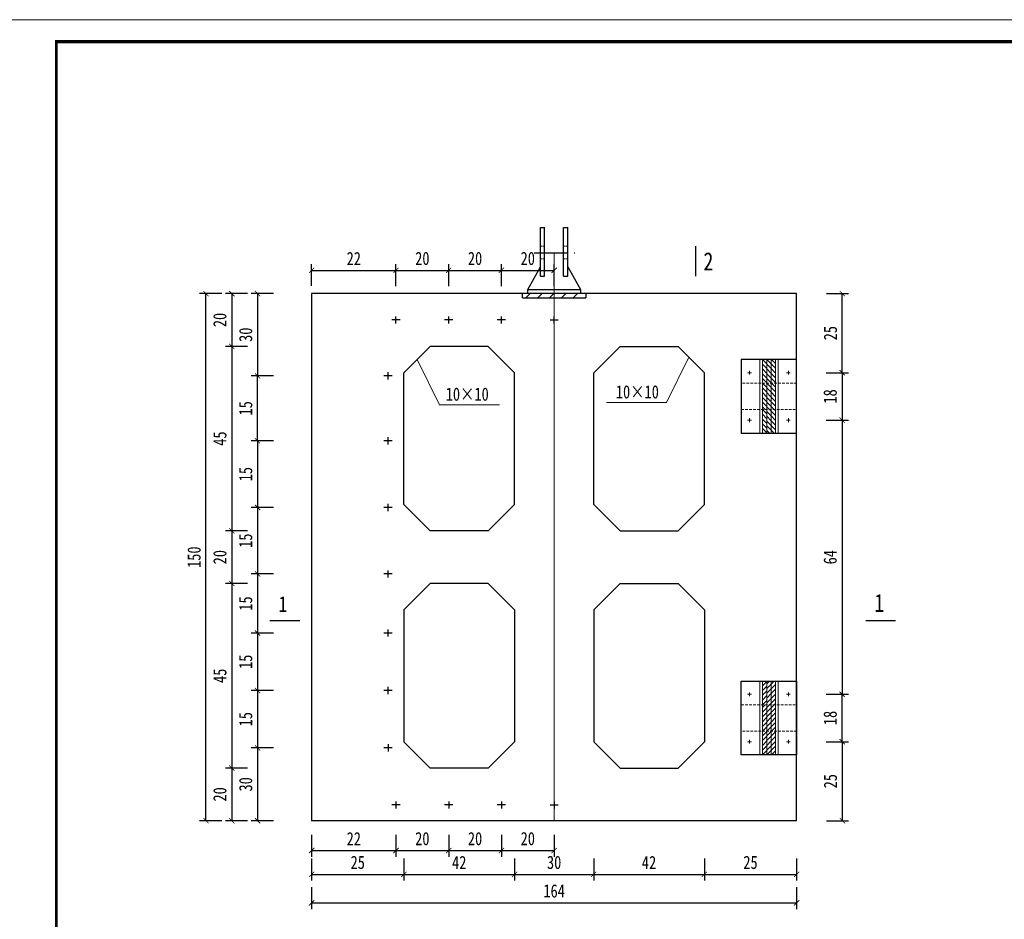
# Model space of a CAD drawing. Extents: x 36231 to 595326, y 3059 to 3871788.
# Tile 91 of 143: x 586271 to 586458, y 3865854 to 3866025. Entities that reach past the tile are written whole.
import ezdxf
from ezdxf.lldxf.tags import DXFTag

# ---------------------------------------------------------------- set-up
doc = ezdxf.new("R2010")
doc.units = 0
doc.header["$PDMODE"] = 32
doc.header["$PDSIZE"] = 0.2
doc.linetypes.add('CENTER', pattern=[50.800000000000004, 31.75, -6.35, 6.35, -6.35])
doc.linetypes.add('HIDDEN', pattern=[0.375, 0.25, -0.125])
doc.layers.get('0').update_dxf_attribs({"linetype": 'CONTINUOUS'})
doc.layers.get('Defpoints').update_dxf_attribs({"linetype": 'CONTINUOUS'})
for name, color, linetype, lineweight in [('0.13文字', 3, 'CONTINUOUS', 13), ('图框１', 5, 'CONTINUOUS', 60), ('文字层', 7, 'CONTINUOUS', 15), ('标注线', 7, 'CONTINUOUS', 18), ('细实线', 3, 'CONTINUOUS', 20), ('虚线', 251, 'HIDDEN', 15), ('轮廓西线', 1, 'CONTINUOUS', 15)]:
    doc.layers.add(name, color=color, linetype=linetype, lineweight=lineweight)
doc.layers.add('点划线', color=3, linetype='CENTER')
doc.styles.add('-仿宋_GB2312', font='仿宋_GB2312_0.ttf')
doc.styles.add('HZTXT', font='仿宋_GB2312_0.ttf', dxfattribs={"width": 0.8, "height": 2.5})
tags = doc.linetypes.add('DASHDOT2', pattern=[0.5, 0.25, -0.125, 0, -0.125]).pattern_tags.tags
tags[10:11] = [DXFTag(74, 4), DXFTag(75, 0), DXFTag(340, '0'), DXFTag(46, 1.0), DXFTag(50, 0.0), DXFTag(44, 0.0), DXFTag(45, 0.0)]
tags[8:9] = [DXFTag(74, 4), DXFTag(75, 0), DXFTag(340, '0'), DXFTag(46, 1.0), DXFTag(50, 0.0), DXFTag(44, 0.0), DXFTag(45, 0.0)]
tags[6:7] = [DXFTag(74, 4), DXFTag(75, 0), DXFTag(340, '0'), DXFTag(46, 1.0), DXFTag(50, 0.0), DXFTag(44, 0.0), DXFTag(45, 0.0)]
tags[4:5] = [DXFTag(74, 4), DXFTag(75, 0), DXFTag(340, '0'), DXFTag(46, 1.0), DXFTag(50, 0.0), DXFTag(44, 0.0), DXFTag(45, 0.0)]
doc.dimstyles.new('工作室标准标注', dxfattribs={"dimtxt": 2.5, "dimasz": 1, "dimexe": 1.2, "dimexo": 1.5, "dimgap": 1, "dimtad": 1, "dimdec": 1, "dimzin": 0, "dimdsep": 46, "dimtxsty": 'HZTXT', "dimblk": 'ARCHTICK', "dimcen": 0.09, "dimadec": 0, "dimazin": 0, "dimtfac": 0.09, "dimtdec": 1, "dimtofl": 0, "dimtmove": 2, "dimatfit": 3, "dimldrblk": 'ARCHTICK', "dimfxl": 3, "dimfxlon": 1, "dimtolj": 1, "dimtzin": 0, "dimarcsym": 0})
pattern_1 = [(45, (586412.9346520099, 3865885.45303294), (-0.4490128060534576, 0.4490128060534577), [])]
pattern_2 = [(45, (586412.1013186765, 3865885.45303294), (-0.4490128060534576, 0.4490128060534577), [])]
pattern_3 = [(315, (586412.9346520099, 3865960.45303294), (-0.4490128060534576, -0.4490128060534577), [])]
pattern_4 = [(315, (586412.1013186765, 3865960.45303294), (-0.4490128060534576, -0.4490128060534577), [])]

# ---------------------------------------------------------------- blocks, each defined once
blk = doc.blocks.new('_ARCHTICK')
at = {"color": 0, "linetype": 'ByBlock', "const_width": 0.15}
blk.add_lwpolyline([(-0.5, -0.5), (0.5, 0.5)], dxfattribs=at)
blk = doc.blocks.new('*D851')
at = {"layer": 'Defpoints', "color": 0, "lineweight": 13}
for p in [(586417.0388186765, 3865948.95303294), (586417.0388186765, 3865896.95303294), (586427.2228013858, 3865896.95303294)]:
    blk.add_point(p, dxfattribs=at)
at = {"layer": '细实线', "color": 0, "lineweight": -2}
for p, q in [((586424.2228013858, 3865948.95303294), (586428.4228013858, 3865948.95303294)), ((586427.2228013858, 3865948.95303294), (586427.2228013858, 3865896.95303294)), ((586424.2228013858, 3865896.95303294), (586428.4228013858, 3865896.95303294))]:
    blk.add_line(p, q, dxfattribs=at)
for p, rotation in [((586427.2228013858, 3865948.95303294), 90), ((586427.2228013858, 3865896.95303294), 270)]:
    blk.add_blockref('_ARCHTICK', p, dxfattribs=dict(at, rotation=rotation))
at = {"layer": '细实线', "color": 0, "lineweight": 9, "insert": (586424.9728013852, 3865922.95303294), "char_height": 2.5, "attachment_point": 5, "rotation": 90, "style": 'HZTXT'}
blk.add_mtext('\\A1;64', dxfattribs=at)
blk = doc.blocks.new('*D852')
at = {"layer": 'Defpoints', "color": 0, "lineweight": 13}
for p in [(586417.0388186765, 3865887.95303294), (586418.6013186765, 3865872.95303294), (586427.27126331, 3865872.95303294)]:
    blk.add_point(p, dxfattribs=at)
at = {"layer": '细实线', "color": 0, "lineweight": -2}
for p, q in [((586424.27126331, 3865887.95303294), (586428.4712633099, 3865887.95303294)), ((586427.27126331, 3865887.95303294), (586427.27126331, 3865872.95303294)), ((586424.27126331, 3865872.95303294), (586428.4712633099, 3865872.95303294))]:
    blk.add_line(p, q, dxfattribs=at)
for p, rotation in [((586427.27126331, 3865887.95303294), 90), ((586427.27126331, 3865872.95303294), 270)]:
    blk.add_blockref('_ARCHTICK', p, dxfattribs=dict(at, rotation=rotation))
at = {"layer": '细实线', "color": 0, "lineweight": 9, "insert": (586425.0212633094, 3865880.45303294), "char_height": 2.5, "attachment_point": 5, "rotation": 90, "style": 'HZTXT'}
blk.add_mtext('\\A1;25', dxfattribs=at)
blk = doc.blocks.new('*D854')
at = {"layer": 'Defpoints', "color": 0, "lineweight": 13}
for p in [(586418.6013186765, 3865972.95303294), (586427.27126331, 3865972.95303294), (586417.0388186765, 3865957.95303294)]:
    blk.add_point(p, dxfattribs=at)
at = {"layer": '细实线', "color": 0, "lineweight": -2}
for p, q in [((586424.27126331, 3865972.95303294), (586428.4712633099, 3865972.95303294)), ((586427.27126331, 3865957.95303294), (586427.27126331, 3865972.95303294)), ((586424.27126331, 3865957.95303294), (586428.4712633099, 3865957.95303294))]:
    blk.add_line(p, q, dxfattribs=at)
for p, rotation in [((586427.27126331, 3865972.95303294), 90), ((586427.27126331, 3865957.95303294), 270)]:
    blk.add_blockref('_ARCHTICK', p, dxfattribs=dict(at, rotation=rotation))
at = {"layer": '细实线', "color": 0, "lineweight": 9, "insert": (586425.0212633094, 3865965.45303294), "char_height": 2.5, "attachment_point": 5, "rotation": 90, "style": 'HZTXT'}
blk.add_mtext('\\A1;25', dxfattribs=at)
blk = doc.blocks.new('*D855')
at = {"layer": 'Defpoints', "color": 0, "lineweight": 13}
for p in [(586417.0388186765, 3865957.95303294), (586417.0388186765, 3865948.95303294), (586427.2228013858, 3865948.95303294)]:
    blk.add_point(p, dxfattribs=at)
at = {"layer": '细实线', "color": 0, "lineweight": -2}
for p, q in [((586424.2228013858, 3865957.95303294), (586428.4228013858, 3865957.95303294)), ((586427.2228013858, 3865957.95303294), (586427.2228013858, 3865948.95303294)), ((586424.2228013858, 3865948.95303294), (586428.4228013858, 3865948.95303294))]:
    blk.add_line(p, q, dxfattribs=at)
for p, rotation in [((586427.2228013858, 3865957.95303294), 90), ((586427.2228013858, 3865948.95303294), 270)]:
    blk.add_blockref('_ARCHTICK', p, dxfattribs=dict(at, rotation=rotation))
at = {"layer": '细实线', "color": 0, "lineweight": 9, "insert": (586424.9728013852, 3865953.45303294), "char_height": 2.5, "attachment_point": 5, "rotation": 90, "style": 'HZTXT'}
blk.add_mtext('\\A1;18', dxfattribs=at)
blk = doc.blocks.new('*D912')
at = {"layer": 'Defpoints', "color": 0, "lineweight": 13}
for p in [(586326.6013186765, 3865972.95303294), (586311.4532638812, 3865962.95303294), (586349.1013186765, 3865962.95303294)]:
    blk.add_point(p, dxfattribs=at)
at = {"layer": '细实线', "color": 0, "lineweight": -2}
for p, q in [((586314.4532638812, 3865972.95303294), (586310.2532638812, 3865972.95303294)), ((586311.4532638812, 3865972.95303294), (586311.4532638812, 3865962.95303294)), ((586314.4532638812, 3865962.95303294), (586310.2532638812, 3865962.95303294))]:
    blk.add_line(p, q, dxfattribs=at)
for p, rotation in [((586311.4532638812, 3865972.95303294), 90), ((586311.4532638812, 3865962.95303294), 270)]:
    blk.add_blockref('_ARCHTICK', p, dxfattribs=dict(at, rotation=rotation))
at = {"layer": '细实线', "color": 0, "lineweight": 9, "insert": (586309.2032638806, 3865967.95303294), "char_height": 2.5, "attachment_point": 5, "rotation": 90, "style": 'HZTXT'}
blk.add_mtext('\\A1;20', dxfattribs=at)
blk = doc.blocks.new('*D913')
at = {"layer": 'Defpoints', "color": 0, "lineweight": 13}
for p in [(586349.1013186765, 3865962.95303294), (586311.4532638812, 3865927.95303294), (586349.1013186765, 3865927.95303294)]:
    blk.add_point(p, dxfattribs=at)
at = {"layer": '细实线', "color": 0, "lineweight": -2}
for p, q in [((586314.4532638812, 3865962.95303294), (586310.2532638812, 3865962.95303294)), ((586311.4532638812, 3865962.95303294), (586311.4532638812, 3865927.95303294)), ((586314.4532638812, 3865927.95303294), (586310.2532638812, 3865927.95303294))]:
    blk.add_line(p, q, dxfattribs=at)
for p, rotation in [((586311.4532638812, 3865962.95303294), 90), ((586311.4532638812, 3865927.95303294), 270)]:
    blk.add_blockref('_ARCHTICK', p, dxfattribs=dict(at, rotation=rotation))
at = {"layer": '细实线', "color": 0, "lineweight": 9, "insert": (586309.2032638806, 3865945.45303294), "char_height": 2.5, "attachment_point": 5, "rotation": 90, "style": 'HZTXT'}
blk.add_mtext('\\A1;45', dxfattribs=at)
blk = doc.blocks.new('*D914')
at = {"layer": 'Defpoints', "color": 0, "lineweight": 13}
for p in [(586349.1013186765, 3865927.95303294), (586311.4532638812, 3865917.95303294), (586349.1013186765, 3865917.95303294)]:
    blk.add_point(p, dxfattribs=at)
at = {"layer": '细实线', "color": 0, "lineweight": -2}
for p, q in [((586314.4532638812, 3865927.95303294), (586310.2532638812, 3865927.95303294)), ((586311.4532638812, 3865927.95303294), (586311.4532638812, 3865917.95303294)), ((586314.4532638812, 3865917.95303294), (586310.2532638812, 3865917.95303294))]:
    blk.add_line(p, q, dxfattribs=at)
for p, rotation in [((586311.4532638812, 3865927.95303294), 90), ((586311.4532638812, 3865917.95303294), 270)]:
    blk.add_blockref('_ARCHTICK', p, dxfattribs=dict(at, rotation=rotation))
at = {"layer": '细实线', "color": 0, "lineweight": 9, "insert": (586309.2032638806, 3865922.95303294), "char_height": 2.5, "attachment_point": 5, "rotation": 90, "style": 'HZTXT'}
blk.add_mtext('\\A1;20', dxfattribs=at)
blk = doc.blocks.new('*D915')
at = {"layer": 'Defpoints', "color": 0, "lineweight": 13}
for p in [(586349.1013186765, 3865917.95303294), (586311.4532638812, 3865882.95303294), (586349.1013186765, 3865882.95303294)]:
    blk.add_point(p, dxfattribs=at)
at = {"layer": '细实线', "color": 0, "lineweight": -2}
for p, q in [((586314.4532638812, 3865917.95303294), (586310.2532638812, 3865917.95303294)), ((586311.4532638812, 3865917.95303294), (586311.4532638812, 3865882.95303294)), ((586314.4532638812, 3865882.95303294), (586310.2532638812, 3865882.95303294))]:
    blk.add_line(p, q, dxfattribs=at)
for p, rotation in [((586311.4532638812, 3865917.95303294), 90), ((586311.4532638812, 3865882.95303294), 270)]:
    blk.add_blockref('_ARCHTICK', p, dxfattribs=dict(at, rotation=rotation))
at = {"layer": '细实线', "color": 0, "lineweight": 9, "insert": (586309.2032638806, 3865900.45303294), "char_height": 2.5, "attachment_point": 5, "rotation": 90, "style": 'HZTXT'}
blk.add_mtext('\\A1;45', dxfattribs=at)
blk = doc.blocks.new('*D916')
at = {"layer": 'Defpoints', "color": 0, "lineweight": 13}
for p in [(586349.1013186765, 3865882.95303294), (586311.4532638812, 3865872.95303294), (586326.6013186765, 3865872.95303294)]:
    blk.add_point(p, dxfattribs=at)
at = {"layer": '细实线', "color": 0, "lineweight": -2}
for p, q in [((586314.4532638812, 3865882.95303294), (586310.2532638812, 3865882.95303294)), ((586311.4532638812, 3865882.95303294), (586311.4532638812, 3865872.95303294)), ((586314.4532638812, 3865872.95303294), (586310.2532638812, 3865872.95303294))]:
    blk.add_line(p, q, dxfattribs=at)
for p, rotation in [((586311.4532638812, 3865882.95303294), 90), ((586311.4532638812, 3865872.95303294), 270)]:
    blk.add_blockref('_ARCHTICK', p, dxfattribs=dict(at, rotation=rotation))
at = {"layer": '细实线', "color": 0, "lineweight": 9, "insert": (586309.2032638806, 3865877.95303294), "char_height": 2.5, "attachment_point": 5, "rotation": 90, "style": 'HZTXT'}
blk.add_mtext('\\A1;20', dxfattribs=at)
blk = doc.blocks.new('*D917')
at = {"layer": 'Defpoints', "color": 0, "lineweight": 13}
for p in [(586342.6013186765, 3865977.369752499), (586326.6013186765, 3865972.95303294), (586342.6013186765, 3865967.95303294)]:
    blk.add_point(p, dxfattribs=at)
at = {"layer": '细实线', "color": 0, "lineweight": -2}
for p, q in [((586326.6013186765, 3865974.45303294), (586326.6013186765, 3865978.569752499)), ((586326.6013186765, 3865977.369752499), (586342.6013186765, 3865977.369752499)), ((586342.6013186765, 3865974.369752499), (586342.6013186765, 3865978.569752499))]:
    blk.add_line(p, q, dxfattribs=at)
at = {"layer": '细实线', "color": 0, "lineweight": -2, "rotation": 180}
blk.add_blockref('_ARCHTICK', (586326.6013186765, 3865977.369752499), dxfattribs=at)
at = {"layer": '细实线', "color": 0, "lineweight": -2}
blk.add_blockref('_ARCHTICK', (586342.6013186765, 3865977.369752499), dxfattribs=at)
at = {"layer": '细实线', "color": 0, "lineweight": 9, "insert": (586334.6013186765, 3865979.619752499), "char_height": 2.5, "attachment_point": 5, "style": 'HZTXT'}
blk.add_mtext('\\A1;22', dxfattribs=at)
blk = doc.blocks.new('*D929')
at = {"layer": 'Defpoints', "color": 0, "lineweight": 13}
for p in [(586337.0828379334, 3865972.95303294), (586316.344442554, 3865957.360581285), (586341.1013186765, 3865957.360581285)]:
    blk.add_point(p, dxfattribs=at)
at = {"layer": '细实线', "color": 0, "lineweight": -2}
for p, q in [((586319.344442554, 3865972.95303294), (586315.1444425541, 3865972.95303294)), ((586316.344442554, 3865972.95303294), (586316.344442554, 3865957.360581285)), ((586319.344442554, 3865957.360581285), (586315.1444425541, 3865957.360581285))]:
    blk.add_line(p, q, dxfattribs=at)
for p, rotation in [((586316.344442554, 3865972.95303294), 90), ((586316.344442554, 3865957.360581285), 270)]:
    blk.add_blockref('_ARCHTICK', p, dxfattribs=dict(at, rotation=rotation))
at = {"layer": '细实线', "color": 0, "lineweight": 9, "insert": (586314.0944425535, 3865965.156807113), "char_height": 2.5, "attachment_point": 5, "rotation": 90, "style": 'HZTXT'}
blk.add_mtext('\\A1;30', dxfattribs=at)
blk = doc.blocks.new('*D930')
at = {"layer": 'Defpoints', "color": 0, "lineweight": 13}
for p in [(586341.1013186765, 3865945.029426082), (586316.344442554, 3865932.393318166), (586341.1013186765, 3865932.393318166)]:
    blk.add_point(p, dxfattribs=at)
at = {"layer": '细实线', "color": 0, "lineweight": -2}
for p, q in [((586319.344442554, 3865945.029426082), (586315.1444425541, 3865945.029426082)), ((586316.344442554, 3865945.029426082), (586316.344442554, 3865932.393318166)), ((586319.344442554, 3865932.393318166), (586315.1444425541, 3865932.393318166))]:
    blk.add_line(p, q, dxfattribs=at)
for p, rotation in [((586316.344442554, 3865945.029426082), 90), ((586316.344442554, 3865932.393318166), 270)]:
    blk.add_blockref('_ARCHTICK', p, dxfattribs=dict(at, rotation=rotation))
at = {"layer": '细实线', "color": 0, "lineweight": 9, "insert": (586314.0944425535, 3865938.711372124), "char_height": 2.5, "attachment_point": 5, "rotation": 90, "style": 'HZTXT'}
blk.add_mtext('\\A1;15', dxfattribs=at)
blk = doc.blocks.new('*D931')
at = {"layer": 'Defpoints', "color": 0, "lineweight": 13}
for p in [(586341.1013186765, 3865932.393318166), (586316.344442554, 3865919.772221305), (586341.1013186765, 3865919.772221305)]:
    blk.add_point(p, dxfattribs=at)
at = {"layer": '细实线', "color": 0, "lineweight": -2}
for p, q in [((586319.344442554, 3865932.393318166), (586315.1444425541, 3865932.393318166)), ((586316.344442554, 3865932.393318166), (586316.344442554, 3865919.772221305)), ((586319.344442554, 3865919.772221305), (586315.1444425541, 3865919.772221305))]:
    blk.add_line(p, q, dxfattribs=at)
for p, rotation in [((586316.344442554, 3865932.393318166), 90), ((586316.344442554, 3865919.772221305), 270)]:
    blk.add_blockref('_ARCHTICK', p, dxfattribs=dict(at, rotation=rotation))
at = {"layer": '细实线', "color": 0, "lineweight": 9, "insert": (586314.0944425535, 3865926.082769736), "char_height": 2.5, "attachment_point": 5, "rotation": 90, "style": 'HZTXT'}
blk.add_mtext('\\A1;15', dxfattribs=at)
blk = doc.blocks.new('*D932')
at = {"layer": 'Defpoints', "color": 0, "lineweight": 13}
for p in [(586341.1013186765, 3865919.772221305), (586316.344442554, 3865908.559661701), (586341.1013186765, 3865908.559661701)]:
    blk.add_point(p, dxfattribs=at)
at = {"layer": '细实线', "color": 0, "lineweight": -2}
for p, q in [((586319.344442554, 3865919.772221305), (586315.1444425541, 3865919.772221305)), ((586316.344442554, 3865919.772221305), (586316.344442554, 3865908.559661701)), ((586319.344442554, 3865908.559661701), (586315.1444425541, 3865908.559661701))]:
    blk.add_line(p, q, dxfattribs=at)
for p, rotation in [((586316.344442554, 3865919.772221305), 90), ((586316.344442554, 3865908.559661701), 270)]:
    blk.add_blockref('_ARCHTICK', p, dxfattribs=dict(at, rotation=rotation))
at = {"layer": '细实线', "color": 0, "lineweight": 9, "insert": (586314.0944425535, 3865914.165941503), "char_height": 2.5, "attachment_point": 5, "rotation": 90, "style": 'HZTXT'}
blk.add_mtext('\\A1;15', dxfattribs=at)
blk = doc.blocks.new('*D933')
at = {"layer": 'Defpoints', "color": 0, "lineweight": 13}
for p in [(586341.1013186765, 3865908.559661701), (586316.344442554, 3865897.660666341), (586341.1013186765, 3865897.660666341)]:
    blk.add_point(p, dxfattribs=at)
at = {"layer": '细实线', "color": 0, "lineweight": -2}
for p, q in [((586319.344442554, 3865908.559661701), (586315.1444425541, 3865908.559661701)), ((586316.344442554, 3865908.559661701), (586316.344442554, 3865897.660666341)), ((586319.344442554, 3865897.660666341), (586315.1444425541, 3865897.660666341))]:
    blk.add_line(p, q, dxfattribs=at)
for p, rotation in [((586316.344442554, 3865908.559661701), 90), ((586316.344442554, 3865897.660666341), 270)]:
    blk.add_blockref('_ARCHTICK', p, dxfattribs=dict(at, rotation=rotation))
at = {"layer": '细实线', "color": 0, "lineweight": 9, "insert": (586314.0944425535, 3865903.110164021), "char_height": 2.5, "attachment_point": 5, "rotation": 90, "style": 'HZTXT'}
blk.add_mtext('\\A1;15', dxfattribs=at)
blk = doc.blocks.new('*D934')
at = {"layer": 'Defpoints', "color": 0, "lineweight": 13}
for p in [(586341.1013186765, 3865897.660666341), (586316.344442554, 3865886.773346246), (586341.1013186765, 3865886.773346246)]:
    blk.add_point(p, dxfattribs=at)
at = {"layer": '细实线', "color": 0, "lineweight": -2}
for p, q in [((586319.344442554, 3865897.660666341), (586315.1444425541, 3865897.660666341)), ((586316.344442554, 3865897.660666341), (586316.344442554, 3865886.773346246)), ((586319.344442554, 3865886.773346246), (586315.1444425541, 3865886.773346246))]:
    blk.add_line(p, q, dxfattribs=at)
for p, rotation in [((586316.344442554, 3865897.660666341), 90), ((586316.344442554, 3865886.773346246), 270)]:
    blk.add_blockref('_ARCHTICK', p, dxfattribs=dict(at, rotation=rotation))
at = {"layer": '细实线', "color": 0, "lineweight": 9, "insert": (586314.0944425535, 3865892.217006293), "char_height": 2.5, "attachment_point": 5, "rotation": 90, "style": 'HZTXT'}
blk.add_mtext('\\A1;15', dxfattribs=at)
blk = doc.blocks.new('*D935')
at = {"layer": 'Defpoints', "color": 0, "lineweight": 13}
for p in [(586341.1013186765, 3865886.773346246), (586316.344442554, 3865872.95303294), (586340.9650656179, 3865872.95303294)]:
    blk.add_point(p, dxfattribs=at)
at = {"layer": '细实线', "color": 0, "lineweight": -2}
for p, q in [((586319.344442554, 3865886.773346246), (586315.1444425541, 3865886.773346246)), ((586316.344442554, 3865886.773346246), (586316.344442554, 3865872.95303294)), ((586319.344442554, 3865872.95303294), (586315.1444425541, 3865872.95303294))]:
    blk.add_line(p, q, dxfattribs=at)
for p, rotation in [((586316.344442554, 3865886.773346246), 90), ((586316.344442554, 3865872.95303294), 270)]:
    blk.add_blockref('_ARCHTICK', p, dxfattribs=dict(at, rotation=rotation))
at = {"layer": '细实线', "color": 0, "lineweight": 9, "insert": (586314.0944425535, 3865879.863189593), "char_height": 2.5, "attachment_point": 5, "rotation": 90, "style": 'HZTXT'}
blk.add_mtext('\\A1;30', dxfattribs=at)
blk = doc.blocks.new('eesz')
at = {"layer": '图框１', "color": 7, "const_width": 0.46666665}
blk.add_lwpolyline([(25244.47424427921, -497.5989567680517), (25244.47424427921, -1980.561866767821), (27344.47416927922, -1980.561866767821), (27344.47416927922, -497.5989567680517)], close=True, dxfattribs=at)
blk.add_lwpolyline([(25244.47424427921, -497.5989567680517), (25244.47424427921, -1980.561866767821), (27344.47416927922, -1980.561866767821), (27344.47416927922, -497.5989567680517)], close=True, dxfattribs=at)
at = {"layer": '图框１', "color": 5, "const_width": 0.46666665}
blk.add_lwpolyline([(25244.47424427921, -497.5989567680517), (25244.47424427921, -1980.561866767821), (27344.47416927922, -1980.561866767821), (27344.47416927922, -497.5989567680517)], close=True, dxfattribs=at)
at = {"layer": '图框１', "color": 7}
blk.add_lwpolyline([(25322.25201927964, -518.3396967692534, 3.111110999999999, 3.111110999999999, 0), (27318.54824427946, -518.3396967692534, 2.592592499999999, 2.592592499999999, 0), (27318.54824427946, -1954.635941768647, 2.592592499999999, 2.592592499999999, 0), (25322.25201927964, -1954.635941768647, 2.592592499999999, 2.592592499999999, 0)], format="xyseb", close=True, dxfattribs=at)
blk.add_lwpolyline([(25322.25201927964, -518.3396967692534, 3.111110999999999, 3.111110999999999, 0), (27318.54824427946, -518.3396967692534, 2.592592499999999, 2.592592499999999, 0), (27318.54824427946, -1954.635941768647, 2.592592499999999, 2.592592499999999, 0), (25322.25201927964, -1954.635941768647, 2.592592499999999, 2.592592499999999, 0)], format="xyseb", close=True, dxfattribs=at)
at = {"layer": '图框１', "color": 5}
blk.add_lwpolyline([(25322.25201927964, -518.3396967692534, 3.111110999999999, 3.111110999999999, 0), (27318.54824427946, -518.3396967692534, 2.592592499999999, 2.592592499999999, 0), (27318.54824427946, -1954.635941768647, 2.592592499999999, 2.592592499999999, 0), (25322.25201927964, -1954.635941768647, 2.592592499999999, 2.592592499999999, 0)], format="xyseb", close=True, dxfattribs=at)

msp = doc.modelspace()

# ---------------------------------------------------------------- hatches: boundary and pattern name
at = {"layer": '标注线'}
h = msp.add_hatch(dxfattribs=at)
h.set_pattern_fill('ANSI31', scale=0.5, style=0)
h.set_pattern_definition([(45, (584406.3197688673, 3864175.105789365), (-1.122532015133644, 1.122532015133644), [])])
h.paths.add_polyline_path([(586378.6013186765, 3865972.95303294), (586366.6013186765, 3865972.95303294), (586366.6013186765, 3865972.15303294), (586378.6013186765, 3865972.15303294)])
at = {"layer": '细实线', "lineweight": 15}
h = msp.add_hatch(dxfattribs=at)
h.set_pattern_fill('ANSI31', color=8, scale=0.2, style=0)
h.set_pattern_definition(pattern_4)
h.paths.add_polyline_path([(586412.1013186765, 3865955.95303294), (586412.9346520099, 3865955.95303294), (586412.9346520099, 3865960.45303294), (586412.1013186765, 3865960.45303294)])
h = msp.add_hatch(dxfattribs=at)
h.set_pattern_fill('ANSI31', color=8, scale=0.2, style=0)
h.set_pattern_definition(pattern_3)
h.paths.add_polyline_path([(586413.7679853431, 3865960.45303294), (586412.9346520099, 3865960.45303294), (586412.9346520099, 3865955.95303294), (586413.7679853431, 3865955.95303294)])
h = msp.add_hatch(dxfattribs=at)
h.set_pattern_fill('ANSI31', color=8, scale=0.2, style=0)
h.set_pattern_definition(pattern_3)
h.paths.add_polyline_path([(586413.7679853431, 3865955.95303294), (586414.6013186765, 3865955.95303294), (586414.6013186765, 3865960.45303294), (586413.7679853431, 3865960.45303294)])
h = msp.add_hatch(dxfattribs=at)
h.set_pattern_fill('ANSI31', color=8, scale=0.2, style=0)
h.set_pattern_definition(pattern_4)
h.paths.add_polyline_path([(586412.9346520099, 3865953.45303294), (586412.1013186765, 3865953.45303294), (586412.1013186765, 3865955.95303294), (586412.9346520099, 3865955.95303294)])
h = msp.add_hatch(dxfattribs=at)
h.set_pattern_fill('ANSI31', color=8, scale=0.2, style=0)
h.set_pattern_definition(pattern_3)
h.paths.add_polyline_path([(586413.7679853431, 3865953.45303294), (586412.9346520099, 3865953.45303294), (586412.9346520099, 3865955.95303294), (586413.7679853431, 3865955.95303294)])
h = msp.add_hatch(dxfattribs=at)
h.set_pattern_fill('ANSI31', color=8, scale=0.2, style=0)
h.set_pattern_definition(pattern_3)
h.paths.add_polyline_path([(586414.6013186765, 3865953.45303294), (586413.7679853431, 3865953.45303294), (586413.7679853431, 3865955.95303294), (586414.6013186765, 3865955.95303294)])
h = msp.add_hatch(dxfattribs=at)
h.set_pattern_fill('ANSI31', color=8, scale=0.2, style=0)
h.set_pattern_definition(pattern_4)
h.paths.add_polyline_path([(586412.9346520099, 3865950.95303294), (586412.1013186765, 3865950.95303294), (586412.1013186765, 3865953.45303294), (586412.9346520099, 3865953.45303294)])
h = msp.add_hatch(dxfattribs=at)
h.set_pattern_fill('ANSI31', color=8, scale=0.2, style=0)
h.set_pattern_definition(pattern_3)
h.paths.add_polyline_path([(586413.7679853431, 3865950.95303294), (586412.9346520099, 3865950.95303294), (586412.9346520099, 3865953.45303294), (586413.7679853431, 3865953.45303294)])
h = msp.add_hatch(dxfattribs=at)
h.set_pattern_fill('ANSI31', color=8, scale=0.2, style=0)
h.set_pattern_definition(pattern_3)
h.paths.add_polyline_path([(586414.6013186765, 3865950.95303294), (586413.7679853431, 3865950.95303294), (586413.7679853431, 3865953.45303294), (586414.6013186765, 3865953.45303294)])
h = msp.add_hatch(dxfattribs=at)
h.set_pattern_fill('ANSI31', color=8, scale=0.2, style=0)
h.set_pattern_definition([(315, (586412.1013186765, 3865950.95303294), (-0.4490128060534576, -0.4490128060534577), [])])
h.paths.add_polyline_path([(586412.9346520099, 3865946.45303294), (586412.1013186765, 3865946.45303294), (586412.1013186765, 3865950.95303294), (586412.9346520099, 3865950.95303294)])
h = msp.add_hatch(dxfattribs=at)
h.set_pattern_fill('ANSI31', color=8, scale=0.2, style=0)
h.set_pattern_definition(pattern_3)
h.paths.add_polyline_path([(586413.7679853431, 3865950.95303294), (586412.9346520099, 3865950.95303294), (586412.9346520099, 3865946.45303294), (586413.7679853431, 3865946.45303294)])
h = msp.add_hatch(dxfattribs=at)
h.set_pattern_fill('ANSI31', color=8, scale=0.2, style=0)
h.set_pattern_definition(pattern_3)
h.paths.add_polyline_path([(586413.7679853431, 3865946.45303294), (586414.6013186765, 3865946.45303294), (586414.6013186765, 3865950.95303294), (586413.7679853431, 3865950.95303294)])
h = msp.add_hatch(dxfattribs=at)
h.set_pattern_fill('ANSI31', color=8, scale=0.2, style=0)
h.set_pattern_definition([(45, (586412.1013186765, 3865894.95303294), (-0.4490128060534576, 0.4490128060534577), [])])
h.paths.add_polyline_path([(586412.9346520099, 3865899.45303294), (586412.1013186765, 3865899.45303294), (586412.1013186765, 3865894.95303294), (586412.9346520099, 3865894.95303294)])
h = msp.add_hatch(dxfattribs=at)
h.set_pattern_fill('ANSI31', color=8, scale=0.2, style=0)
h.set_pattern_definition(pattern_1)
h.paths.add_polyline_path([(586413.7679853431, 3865899.45303294), (586412.9346520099, 3865899.45303294), (586412.9346520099, 3865894.95303294), (586413.7679853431, 3865894.95303294)])
h = msp.add_hatch(dxfattribs=at)
h.set_pattern_fill('ANSI31', color=8, scale=0.2, style=0)
h.set_pattern_definition(pattern_1)
h.paths.add_polyline_path([(586413.7679853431, 3865894.95303294), (586414.6013186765, 3865894.95303294), (586414.6013186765, 3865899.45303294), (586413.7679853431, 3865899.45303294)])
h = msp.add_hatch(dxfattribs=at)
h.set_pattern_fill('ANSI31', color=8, scale=0.2, style=0)
h.set_pattern_definition(pattern_2)
h.paths.add_polyline_path([(586412.9346520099, 3865894.95303294), (586412.1013186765, 3865894.95303294), (586412.1013186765, 3865892.45303294), (586412.9346520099, 3865892.45303294)])
h = msp.add_hatch(dxfattribs=at)
h.set_pattern_fill('ANSI31', color=8, scale=0.2, style=0)
h.set_pattern_definition(pattern_1)
h.paths.add_polyline_path([(586413.7679853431, 3865894.95303294), (586412.9346520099, 3865894.95303294), (586412.9346520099, 3865892.45303294), (586413.7679853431, 3865892.45303294)])
h = msp.add_hatch(dxfattribs=at)
h.set_pattern_fill('ANSI31', color=8, scale=0.2, style=0)
h.set_pattern_definition(pattern_1)
h.paths.add_polyline_path([(586414.6013186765, 3865894.95303294), (586413.7679853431, 3865894.95303294), (586413.7679853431, 3865892.45303294), (586414.6013186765, 3865892.45303294)])
h = msp.add_hatch(dxfattribs=at)
h.set_pattern_fill('ANSI31', color=8, scale=0.2, style=0)
h.set_pattern_definition(pattern_2)
h.paths.add_polyline_path([(586412.9346520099, 3865892.45303294), (586412.1013186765, 3865892.45303294), (586412.1013186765, 3865889.95303294), (586412.9346520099, 3865889.95303294)])
h = msp.add_hatch(dxfattribs=at)
h.set_pattern_fill('ANSI31', color=8, scale=0.2, style=0)
h.set_pattern_definition(pattern_1)
h.paths.add_polyline_path([(586413.7679853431, 3865892.45303294), (586412.9346520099, 3865892.45303294), (586412.9346520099, 3865889.95303294), (586413.7679853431, 3865889.95303294)])
h = msp.add_hatch(dxfattribs=at)
h.set_pattern_fill('ANSI31', color=8, scale=0.2, style=0)
h.set_pattern_definition(pattern_1)
h.paths.add_polyline_path([(586414.6013186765, 3865892.45303294), (586413.7679853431, 3865892.45303294), (586413.7679853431, 3865889.95303294), (586414.6013186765, 3865889.95303294)])
h = msp.add_hatch(dxfattribs=at)
h.set_pattern_fill('ANSI31', color=8, scale=0.2, style=0)
h.set_pattern_definition(pattern_2)
h.paths.add_polyline_path([(586412.1013186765, 3865885.45303294), (586412.9346520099, 3865885.45303294), (586412.9346520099, 3865889.95303294), (586412.1013186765, 3865889.95303294)])
h = msp.add_hatch(dxfattribs=at)
h.set_pattern_fill('ANSI31', color=8, scale=0.2, style=0)
h.set_pattern_definition(pattern_1)
h.paths.add_polyline_path([(586413.7679853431, 3865889.95303294), (586412.9346520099, 3865889.95303294), (586412.9346520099, 3865885.45303294), (586413.7679853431, 3865885.45303294)])
h = msp.add_hatch(dxfattribs=at)
h.set_pattern_fill('ANSI31', color=8, scale=0.2, style=0)
h.set_pattern_definition(pattern_1)
h.paths.add_polyline_path([(586413.7679853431, 3865885.45303294), (586414.6013186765, 3865885.45303294), (586414.6013186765, 3865889.95303294), (586413.7679853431, 3865889.95303294)])

# ---------------------------------------------------------------- linework, layer by layer
at = {"layer": '0.13文字', "lineweight": 13}
msp.add_line((590756.6746656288, 3866024.876522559), (583664.2750096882, 3866024.876522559), dxfattribs=at)
at = {"layer": '标注线', "color": 7, "const_width": 0.28}
for points in [[(586399.4377064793, 3865976.238986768), (586399.4377064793, 3865981.980194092)], [(586324.3989308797, 3865910.925723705), (586318.6577235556, 3865910.925723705)], [(586437.413247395, 3865910.925723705), (586431.6720400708, 3865910.925723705)]]:
    msp.add_lwpolyline(points, dxfattribs=at)
at = {"layer": '点划线', "color": 7, "ltscale": 0.2}
msp.add_line((586368.790388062, 3865980.70303294), (586376.5006397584, 3865980.70303294), dxfattribs=at)
at = {"layer": '细实线', "color": 1, "linetype": 'DASHDOT2', "ltscale": 6}
msp.add_line((586372.6013186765, 3865980.70303294), (586372.6013186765, 3865872.95303294), dxfattribs=at)
at = {"layer": '细实线', "lineweight": 9}
for p, q in [((586350.8779961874, 3865951.873055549), (586346.6013186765, 3865960.45303294)), ((586393.8944070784, 3865952.303289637), (586398.1710845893, 3865960.883267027)), ((586350.8779961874, 3865951.873055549), (586362.2539635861, 3865951.873055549)), ((586393.8944070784, 3865952.303289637), (586382.5184396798, 3865952.303289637))]:
    msp.add_line(p, q, dxfattribs=at)
at = {"layer": '细实线'}
for p, q in [((586409.3038186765, 3865957.95303294), (586410.0238186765, 3865957.95303294)), ((586409.6638186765, 3865958.31303294), (586409.6638186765, 3865957.59303294)), ((586417.3988186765, 3865957.95303294), (586416.6788186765, 3865957.95303294)), ((586417.0388186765, 3865958.31303294), (586417.0388186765, 3865957.59303294)), ((586409.6638186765, 3865948.59303294), (586409.6638186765, 3865949.31303294)), ((586417.0388186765, 3865948.59303294), (586417.0388186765, 3865949.31303294)), ((586409.3038186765, 3865948.95303294), (586410.0238186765, 3865948.95303294)), ((586417.3988186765, 3865948.95303294), (586416.6788186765, 3865948.95303294)), ((586409.3038186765, 3865896.95303294), (586410.0238186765, 3865896.95303294)), ((586409.6638186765, 3865897.31303294), (586409.6638186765, 3865896.59303294)), ((586417.3988186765, 3865896.95303294), (586416.6788186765, 3865896.95303294)), ((586417.0388186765, 3865897.31303294), (586417.0388186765, 3865896.59303294)), ((586409.3038186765, 3865887.95303294), (586410.0238186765, 3865887.95303294)), ((586409.6638186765, 3865887.59303294), (586409.6638186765, 3865888.31303294)), ((586417.3988186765, 3865887.95303294), (586416.6788186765, 3865887.95303294)), ((586417.0388186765, 3865887.59303294), (586417.0388186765, 3865888.31303294))]:
    msp.add_line(p, q, dxfattribs=at)
at = {"layer": '虚线', "color": 7}
for p, q in [((586370.0013186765, 3865981.983032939), (586370.8013186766, 3865981.983032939)), ((586374.4013186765, 3865981.983032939), (586375.2013186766, 3865981.983032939)), ((586370.0013186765, 3865979.58303294), (586370.8013186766, 3865979.58303294)), ((586374.4013186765, 3865979.58303294), (586375.2013186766, 3865979.58303294))]:
    msp.add_line(p, q, dxfattribs=at)
at = {"layer": '虚线', "color": 7, "ltscale": 2}
for p, q in [((586418.6013186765, 3865955.95303294), (586408.1013186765, 3865955.95303294)), ((586408.1013186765, 3865950.95303294), (586418.6013186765, 3865950.95303294)), ((586408.1013186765, 3865894.95303294), (586418.6013186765, 3865894.95303294)), ((586418.6013186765, 3865889.95303294), (586408.1013186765, 3865889.95303294))]:
    msp.add_line(p, q, dxfattribs=at)
at = {"layer": '轮廓西线', "color": 4, "lineweight": 30}
for p, q in [((586370.0013186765, 3865976.273853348), (586370.0013186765, 3865985.473853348)), ((586370.0105746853, 3865985.473826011), (586370.8105746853, 3865985.473826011)), ((586370.8013186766, 3865976.273853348), (586370.8013186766, 3865985.473853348)), ((586374.4013186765, 3865976.273853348), (586374.4013186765, 3865985.473853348)), ((586374.4105746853, 3865985.473826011), (586375.2105746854, 3865985.473826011)), ((586375.2013186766, 3865976.273853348), (586375.2013186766, 3865985.473853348)), ((586367.6013186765, 3865973.75303294), (586370.0013186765, 3865978.03303294)), ((586375.2013186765, 3865978.03303294), (586377.6013186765, 3865973.75303294)), ((586370.0013186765, 3865976.273853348), (586370.8013186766, 3865976.273853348)), ((586374.4013186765, 3865976.273853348), (586375.2013186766, 3865976.273853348)), ((586367.6013186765, 3865973.75303294), (586377.6013186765, 3865973.75303294)), ((586367.6013186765, 3865972.95303294), (586367.6013186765, 3865973.75303294)), ((586377.6013186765, 3865973.75303294), (586377.6013186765, 3865972.95303294)), ((586326.6013186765, 3865972.95303294), (586326.6013186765, 3865872.95303294)), ((586418.6013186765, 3865972.95303294), (586326.6013186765, 3865972.95303294)), ((586366.6013186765, 3865972.15303294), (586366.6013186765, 3865972.95303294)), ((586366.6013186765, 3865972.15303294), (586378.6013186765, 3865972.15303294)), ((586378.6013186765, 3865972.95303294), (586378.6013186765, 3865972.15303294)), ((586418.6013186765, 3865872.95303294), (586418.6013186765, 3865972.95303294)), ((586343.3800700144, 3865967.95303294), (586341.8225673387, 3865967.95303294)), ((586342.6013186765, 3865967.275043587), (586342.6013186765, 3865968.631022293)), ((586353.3800700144, 3865967.95303294), (586351.8225673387, 3865967.95303294)), ((586352.6013186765, 3865967.275043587), (586352.6013186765, 3865968.631022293)), ((586363.3800700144, 3865967.95303294), (586361.8225673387, 3865967.95303294)), ((586362.6013186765, 3865967.275043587), (586362.6013186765, 3865968.631022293)), ((586371.8225673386, 3865967.95303294), (586373.3800700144, 3865967.95303294)), ((586372.6013186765, 3865967.275043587), (586372.6013186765, 3865968.631022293)), ((586349.1013186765, 3865962.95303294), (586344.1013186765, 3865957.95303294)), ((586360.1013186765, 3865962.95303294), (586349.1013186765, 3865962.95303294)), ((586360.1013186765, 3865962.95303294), (586365.1013186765, 3865957.95303294)), ((586385.1013186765, 3865962.95303294), (586380.1013186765, 3865957.95303294)), ((586385.1013186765, 3865962.95303294), (586396.1013186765, 3865962.95303294)), ((586396.1013186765, 3865962.95303294), (586401.1013186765, 3865957.95303294)), ((586418.6013186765, 3865960.45303294), (586408.1013186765, 3865960.45303294)), ((586408.1013186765, 3865960.45303294), (586408.1013186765, 3865946.45303294)), ((586418.6013186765, 3865946.45303294), (586418.6013186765, 3865960.45303294)), ((586341.8800700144, 3865957.360581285), (586340.3225673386, 3865957.360581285)), ((586341.8800700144, 3865957.360581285), (586340.3225673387, 3865957.360581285)), ((586341.1013186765, 3865956.682591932), (586341.1013186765, 3865958.038570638)), ((586341.1013186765, 3865956.682591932), (586341.1013186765, 3865958.038570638)), ((586344.1013186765, 3865932.95303294), (586344.1013186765, 3865957.95303294)), ((586365.1013186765, 3865932.95303294), (586365.1013186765, 3865957.95303294)), ((586380.1013186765, 3865932.95303294), (586380.1013186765, 3865957.95303294)), ((586401.1013186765, 3865932.95303294), (586401.1013186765, 3865957.95303294)), ((586341.1013186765, 3865944.351436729), (586341.1013186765, 3865945.707415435)), ((586341.1013186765, 3865944.351436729), (586341.1013186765, 3865945.707415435)), ((586408.1013186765, 3865946.45303294), (586418.6013186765, 3865946.45303294)), ((586341.8800700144, 3865945.029426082), (586340.3225673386, 3865945.029426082)), ((586341.8800700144, 3865945.029426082), (586340.3225673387, 3865945.029426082)), ((586341.8800700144, 3865932.393318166), (586340.3225673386, 3865932.393318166)), ((586341.8800700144, 3865932.393318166), (586340.3225673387, 3865932.393318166)), ((586341.1013186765, 3865931.715328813), (586341.1013186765, 3865933.071307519)), ((586341.1013186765, 3865931.715328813), (586341.1013186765, 3865933.071307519)), ((586344.1013186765, 3865932.95303294), (586349.1013186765, 3865927.95303294)), ((586365.1013186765, 3865932.95303294), (586360.1013186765, 3865927.95303294)), ((586380.1013186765, 3865932.95303294), (586385.1013186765, 3865927.95303294)), ((586401.1013186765, 3865932.95303294), (586396.1013186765, 3865927.95303294)), ((586360.1013186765, 3865927.95303294), (586349.1013186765, 3865927.95303294)), ((586385.1013186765, 3865927.95303294), (586396.1013186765, 3865927.95303294)), ((586341.8800700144, 3865919.772221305), (586340.3225673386, 3865919.772221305)), ((586341.8800700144, 3865919.772221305), (586340.3225673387, 3865919.772221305)), ((586341.1013186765, 3865919.094231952), (586341.1013186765, 3865920.450210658)), ((586341.1013186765, 3865919.094231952), (586341.1013186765, 3865920.450210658)), ((586344.1013186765, 3865912.95303294), (586349.1013186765, 3865917.95303294)), ((586360.1013186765, 3865917.95303294), (586349.1013186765, 3865917.95303294)), ((586365.1013186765, 3865912.95303294), (586360.1013186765, 3865917.95303294)), ((586380.1013186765, 3865912.95303294), (586385.1013186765, 3865917.95303294)), ((586385.1013186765, 3865917.95303294), (586396.1013186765, 3865917.95303294)), ((586401.1013186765, 3865912.95303294), (586396.1013186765, 3865917.95303294)), ((586344.1013186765, 3865912.95303294), (586344.1013186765, 3865887.95303294)), ((586365.1013186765, 3865912.95303294), (586365.1013186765, 3865887.95303294)), ((586380.1013186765, 3865912.95303294), (586380.1013186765, 3865887.95303294)), ((586401.1013186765, 3865912.95303294), (586401.1013186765, 3865887.95303294)), ((586341.8800700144, 3865908.559661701), (586340.3225673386, 3865908.559661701)), ((586341.8800700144, 3865908.559661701), (586340.3225673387, 3865908.559661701)), ((586341.1013186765, 3865907.881672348), (586341.1013186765, 3865909.237651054)), ((586341.1013186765, 3865907.881672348), (586341.1013186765, 3865909.237651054)), ((586408.1013186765, 3865899.45303294), (586418.6013186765, 3865899.45303294)), ((586408.1013186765, 3865885.45303294), (586408.1013186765, 3865899.45303294)), ((586418.6013186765, 3865899.45303294), (586418.6013186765, 3865885.45303294)), ((586341.8800700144, 3865897.660666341), (586340.3225673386, 3865897.660666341)), ((586341.8800700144, 3865897.660666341), (586340.3225673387, 3865897.660666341)), ((586341.1013186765, 3865896.982676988), (586341.1013186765, 3865898.338655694)), ((586341.1013186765, 3865896.982676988), (586341.1013186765, 3865898.338655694)), ((586349.1013186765, 3865882.95303294), (586344.1013186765, 3865887.95303294)), ((586360.1013186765, 3865882.95303294), (586365.1013186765, 3865887.95303294)), ((586385.1013186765, 3865882.95303294), (586380.1013186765, 3865887.95303294)), ((586396.1013186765, 3865882.95303294), (586401.1013186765, 3865887.95303294)), ((586341.8800700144, 3865886.773346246), (586340.3225673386, 3865886.773346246)), ((586341.8800700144, 3865886.773346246), (586340.3225673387, 3865886.773346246)), ((586341.1013186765, 3865887.451335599), (586341.1013186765, 3865886.095356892)), ((586341.1013186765, 3865887.451335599), (586341.1013186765, 3865886.095356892)), ((586418.6013186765, 3865885.45303294), (586408.1013186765, 3865885.45303294)), ((586360.1013186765, 3865882.95303294), (586349.1013186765, 3865882.95303294)), ((586385.1013186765, 3865882.95303294), (586396.1013186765, 3865882.95303294)), ((586342.6013186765, 3865876.631022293), (586342.6013186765, 3865875.275043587)), ((586352.6013186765, 3865876.631022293), (586352.6013186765, 3865875.275043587)), ((586362.6013186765, 3865876.631022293), (586362.6013186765, 3865875.275043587)), ((586372.6013186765, 3865876.631022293), (586372.6013186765, 3865875.275043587)), ((586343.3800700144, 3865875.95303294), (586341.8225673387, 3865875.95303294)), ((586353.3800700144, 3865875.95303294), (586351.8225673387, 3865875.95303294)), ((586363.3800700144, 3865875.95303294), (586361.8225673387, 3865875.95303294)), ((586371.8225673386, 3865875.95303294), (586373.3800700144, 3865875.95303294)), ((586418.6013186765, 3865872.95303294), (586326.6013186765, 3865872.95303294))]:
    msp.add_line(p, q, dxfattribs=at)
at = {"layer": '轮廓西线', "color": 7, "lineweight": 20}
for p, q in [((586411.6013186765, 3865960.45303294), (586411.6013186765, 3865946.45303294)), ((586412.1013186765, 3865960.45303294), (586412.1013186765, 3865946.45303294)), ((586412.9346520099, 3865946.45303294), (586412.9346520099, 3865960.45303294)), ((586413.7679853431, 3865946.45303294), (586413.7679853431, 3865960.45303294)), ((586414.6013186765, 3865946.45303294), (586414.6013186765, 3865960.45303294)), ((586415.1013186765, 3865946.45303294), (586415.1013186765, 3865960.45303294)), ((586411.6013186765, 3865885.45303294), (586411.6013186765, 3865899.45303294)), ((586412.1013186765, 3865885.45303294), (586412.1013186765, 3865899.45303294)), ((586412.9346520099, 3865899.45303294), (586412.9346520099, 3865885.45303294)), ((586413.7679853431, 3865899.45303294), (586413.7679853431, 3865885.45303294)), ((586414.6013186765, 3865899.45303294), (586414.6013186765, 3865885.45303294)), ((586415.1013186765, 3865899.45303294), (586415.1013186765, 3865885.45303294))]:
    msp.add_line(p, q, dxfattribs=at)

# ---------------------------------------------------------------- block references
at = {"layer": '文字层', "xscale": 0.1999999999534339, "yscale": 0.2000000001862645, "zscale": 0.2}
msp.add_blockref('eesz', (581213.7078241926, 3866124.396314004), dxfattribs=at)

# ---------------------------------------------------------------- texts
at = {"layer": '细实线', "color": 7, "style": '-仿宋_GB2312', "width": 0.8}
for s, height, p in [('2', 3.45, (586400.9252140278, 3865977.351250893)), ('1', 3, (586320.329256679, 3865912.547612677)), ('1', 3.45, (586433.3435731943, 3865912.547612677))]:
    msp.add_text(s, height=height, dxfattribs=at).set_placement(p)
at = {"layer": '细实线', "lineweight": 9, "style": '-仿宋_GB2312', "width": 0.8}
for p in [(586352.0389082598, 3865952.637585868), (586384.3118733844, 3865953.067819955)]:
    msp.add_text('10×10', height=2.5, dxfattribs=at).set_placement(p)

# ---------------------------------------------------------------- dimensions: what is measured, and where the dimension line sits
at = {"layer": '细实线', "lineweight": 9}
dim = msp.add_linear_dim(base=(586342.6013186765, 3865977.369752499), p1=(586326.6013186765, 3865972.95303294), p2=(586342.6013186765, 3865967.95303294), text='22', dimstyle='工作室标准标注', override={"dimdec": 0, "dimlfac": 2}, dxfattribs=at)
dim.commit()
dim.dimension.update_dxf_attribs({"geometry": '*D917', "text_midpoint": (586334.6013186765, 3865979.619752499)})
for base, p1, p2 in [((586352.6013186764, 3865977.369752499), (586342.6013186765, 3865967.95303294), (586352.6013186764, 3865967.95303294)), ((586362.6013186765, 3865977.369752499), (586352.6013186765, 3865967.95303294), (586362.6013186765, 3865967.95303294)), ((586372.6013186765, 3865977.369752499), (586362.6013186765, 3865967.95303294), (586372.6013186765, 3865967.95303294)), ((586365.1013186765, 3865862.785468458), (586344.1013186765, 3865887.95303294), (586365.1013186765, 3865887.95303294)), ((586380.1013186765, 3865862.785468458), (586365.1013186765, 3865887.95303294), (586380.1013186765, 3865887.95303294)), ((586401.1013186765, 3865862.785468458), (586380.1013186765, 3865887.95303294), (586401.1013186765, 3865887.95303294)), ((586352.6013186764, 3865867.296736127), (586342.6013186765, 3865875.95303294), (586352.6013186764, 3865875.95303294)), ((586362.6013186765, 3865867.296736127), (586352.6013186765, 3865875.95303294), (586362.6013186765, 3865875.95303294)), ((586372.6013186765, 3865867.296736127), (586362.6013186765, 3865875.95303294), (586372.6013186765, 3865875.95303294))]:
    msp.add_linear_dim(base=base, p1=p1, p2=p2, dimstyle='工作室标准标注', override={"dimdec": 0, "dimlfac": 2}, dxfattribs=at).render()
for base, p1, p2, text in [((586306.5594013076, 3865972.95303294), (586326.6013186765, 3865872.95303294), (586326.6013186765, 3865972.95303294), '150'), ((586316.344442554, 3865957.360581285), (586341.1013186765, 3865945.029426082), (586341.1013186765, 3865957.360581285), '15')]:
    msp.add_linear_dim(base=base, p1=p1, p2=p2, angle=90, text=text, dimstyle='工作室标准标注', override={"dimdec": 0, "dimlfac": 2}, dxfattribs=at).render()
for base, p1, p2, angle, picture, middle in [((586311.4532638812, 3865962.95303294), (586326.6013186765, 3865972.95303294), (586349.1013186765, 3865962.95303294), 90, '*D912', (586309.2032638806, 3865967.95303294)), ((586427.2228013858, 3865948.95303294), (586417.0388186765, 3865957.95303294), (586417.0388186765, 3865948.95303294), 270, '*D855', (586424.9728013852, 3865953.45303294)), ((586311.4532638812, 3865917.95303294), (586349.1013186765, 3865927.95303294), (586349.1013186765, 3865917.95303294), 90, '*D914', (586309.2032638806, 3865922.95303294)), ((586311.4532638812, 3865872.95303294), (586349.1013186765, 3865882.95303294), (586326.6013186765, 3865872.95303294), 90, '*D916', (586309.2032638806, 3865877.95303294))]:
    dim = msp.add_linear_dim(base=base, p1=p1, p2=p2, angle=angle, dimstyle='工作室标准标注', override={"dimdec": 0, "dimlfac": 2}, dxfattribs=at)
    dim.commit()
    dim.dimension.update_dxf_attribs({"geometry": picture, "text_midpoint": middle})
for base, p1, p2, angle, text, picture, middle in [((586316.344442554, 3865957.360581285), (586337.0828379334, 3865972.95303294), (586341.1013186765, 3865957.360581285), 90, '30', '*D929', (586314.0944425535, 3865965.156807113)), ((586427.27126331, 3865972.95303294), (586417.0388186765, 3865957.95303294), (586418.6013186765, 3865972.95303294), 270, '25', '*D854', (586425.0212633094, 3865965.45303294)), ((586311.4532638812, 3865927.95303294), (586349.1013186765, 3865962.95303294), (586349.1013186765, 3865927.95303294), 90, '45', '*D913', (586309.2032638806, 3865945.45303294)), ((586427.2228013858, 3865896.95303294), (586417.0388186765, 3865948.95303294), (586417.0388186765, 3865896.95303294), 90, '64', '*D851', (586424.9728013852, 3865922.95303294)), ((586316.344442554, 3865932.393318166), (586341.1013186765, 3865945.029426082), (586341.1013186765, 3865932.393318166), 90, '15', '*D930', (586314.0944425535, 3865938.711372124)), ((586316.344442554, 3865919.772221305), (586341.1013186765, 3865932.393318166), (586341.1013186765, 3865919.772221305), 90, '15', '*D931', (586314.0944425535, 3865926.082769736)), ((586316.344442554, 3865908.559661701), (586341.1013186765, 3865919.772221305), (586341.1013186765, 3865908.559661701), 90, '15', '*D932', (586314.0944425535, 3865914.165941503)), ((586311.4532638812, 3865882.95303294), (586349.1013186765, 3865917.95303294), (586349.1013186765, 3865882.95303294), 90, '45', '*D915', (586309.2032638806, 3865900.45303294)), ((586316.344442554, 3865897.660666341), (586341.1013186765, 3865908.559661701), (586341.1013186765, 3865897.660666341), 90, '15', '*D933', (586314.0944425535, 3865903.110164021)), ((586316.344442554, 3865886.773346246), (586341.1013186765, 3865897.660666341), (586341.1013186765, 3865886.773346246), 90, '15', '*D934', (586314.0944425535, 3865892.217006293)), ((586427.27126331, 3865872.95303294), (586417.0388186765, 3865887.95303294), (586418.6013186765, 3865872.95303294), 90, '25', '*D852', (586425.0212633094, 3865880.45303294)), ((586316.344442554, 3865872.95303294), (586341.1013186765, 3865886.773346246), (586340.9650656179, 3865872.95303294), 90, '30', '*D935', (586314.0944425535, 3865879.863189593))]:
    dim = msp.add_linear_dim(base=base, p1=p1, p2=p2, angle=angle, text=text, dimstyle='工作室标准标注', override={"dimdec": 0, "dimlfac": 2}, dxfattribs=at)
    dim.commit()
    dim.dimension.update_dxf_attribs({"geometry": picture, "text_midpoint": middle})
msp.add_linear_dim(base=(586427.2228013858, 3865896.95303294), p1=(586417.0388186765, 3865887.95303294), p2=(586417.0388186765, 3865896.95303294), angle=90, dimstyle='工作室标准标注', override={"dimdec": 0, "dimlfac": 2}, dxfattribs=at).render()
for base, p1, p2, text in [((586344.1013186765, 3865862.785468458), (586326.6013186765, 3865872.95303294), (586344.1013186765, 3865887.95303294), '25'), ((586418.6013186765, 3865862.785468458), (586401.1013186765, 3865887.95303294), (586418.6013186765, 3865872.95303294), '25'), ((586342.6013186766, 3865867.296736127), (586326.6013186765, 3865872.95303294), (586342.6013186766, 3865875.95303294), '22'), ((586418.6013186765, 3865857.373112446), (586326.6013186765, 3865872.95303294), (586418.6013186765, 3865872.95303294), '164')]:
    msp.add_linear_dim(base=base, p1=p1, p2=p2, text=text, dimstyle='工作室标准标注', override={"dimdec": 0, "dimlfac": 2}, dxfattribs=at).render()

doc.saveas('drawing.dxf')
